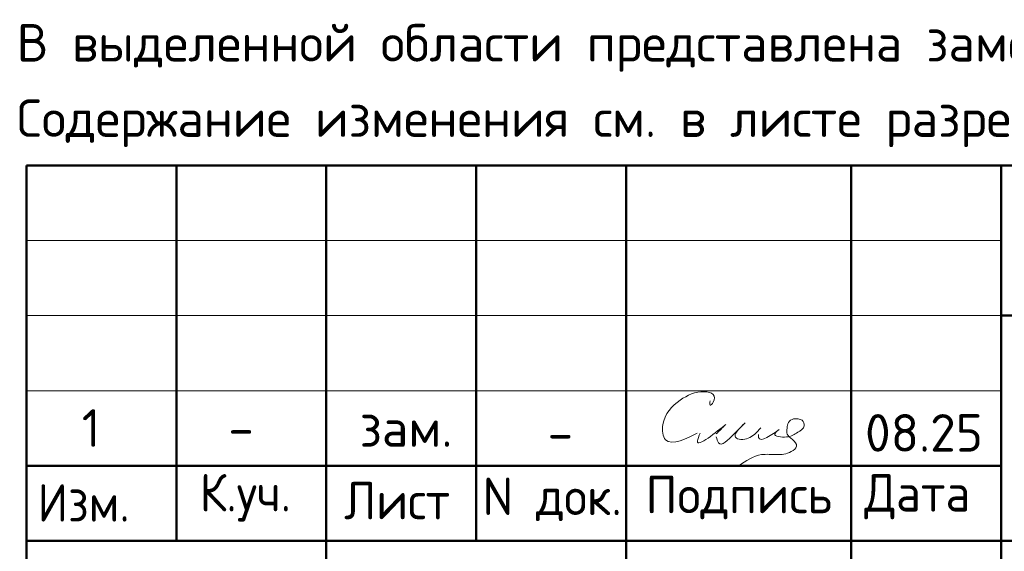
# Model space of a CAD drawing. Header units: millimetres. Extents: x 0 to 50400, y 0 to 35640.
# Tile 4 of 7: x 27546 to 35426, y 4115 to 8367. Entities that reach past the tile are written whole.
import ezdxf

# ---------------------------------------------------------------- set-up
doc = ezdxf.new("R2010")
doc.units = ezdxf.units.MM
doc.layers.add('Standard', color=7, linetype='Continuous', lineweight=25)
doc.styles.add('ISOCPEUR', font='isocpeur.ttf')

msp = doc.modelspace()

# ---------------------------------------------------------------- linework, layer by layer
at = {"layer": 'Standard', "color": 7, "linetype": 'Continuous', "lineweight": 50, "transparency": 33554687}
for p, q in [((27600, 600), (27600, 7200)), ((27600, 7200), (49800, 7200)), ((28800, 4200), (28800, 7200)), ((30000, 600), (30000, 7200)), ((31200, 4200), (31200, 7200)), ((32400, 600), (32400, 7200)), ((34200, 600), (34200, 7200)), ((35400, 600), (35400, 7200)), ((35400, 6000), (49800, 6000)), ((27600, 4800), (35400, 4800)), ((27600, 4800), (35400, 4800)), ((27600, 4200), (35400, 4200)), ((27600, 4200), (35400, 4200)), ((35400, 4200), (49800, 4200))]:
    msp.add_line(p, q, dxfattribs=at)
at = {"layer": 'Standard', "color": 7, "linetype": 'Continuous', "lineweight": 13, "transparency": 33554687}
for p, q in [((27600, 6600), (35400, 6600)), ((27600, 6000), (35400, 6000)), ((27600, 5400), (35400, 5400))]:
    msp.add_line(p, q, dxfattribs=at)
at = {"layer": 'Standard', "color": 250, "linetype": 'Continuous', "lineweight": 18, "true_color": 0x2d2d2d, "transparency": 33554687}
for points, start_tangent, end_tangent in [([(33071, 5319.2), (33071, 5283.2), (33096.5, 5308.6), (33096.5, 5368.6), (33025.9, 5391.7), (32833.2, 5324.4), (32693.3, 5128.3), (32715.5, 5008.1), (32967.8, 5059.7)], (-0.002121, -0.014264), (0.012144, 0.006193)), ([(32991.8, 5059.7), (32969.7, 4997.6), (33197.2, 5130.3)], (-0.004545, -0.010871), (0.01343, 0.010823)), ([(33120.8, 5029.9), (33139, 4982.6), (33265.8, 5056.5), (33350.6, 5141.3), (33308.2, 5098.9), (33274.3, 5027.1), (33317.4, 5010.7), (33425.9, 5050.6), (33476.8, 5101.5)], (0.003, -0.011121), (0.006762, 0.007385)), ([(33476.8, 5101.5), (33474.3, 5098.8), (33437.2, 5060.6), (33412, 5039.7), (33389.6, 5025.8), (33368.5, 5016.7), (33347.9, 5011.7), (33327.2, 5010.2), (33306.3, 5012.2), (33289.6, 5016.8), (33279.6, 5022), (33274.4, 5026.9), (33271.7, 5032), (33270.8, 5038.1), (33272.1, 5046.6), (33277.5, 5059.1), (33290.3, 5078), (33317.9, 5109.2), (33350.7, 5141.4), (33351.8, 5142.2), (33351.8, 5142.2), (33351.8, 5142.2), (33351.8, 5142.2), (33351.8, 5142.2), (33351.2, 5141.5), (33297.3, 5087.6), (33221, 5013.5), (33192.9, 4990.3), (33175.2, 4979.5), (33163.3, 4975.1), (33154.8, 4974.3), (33148.3, 4975.7), (33142.6, 4979.1), (33137.1, 4985.1), (33130.8, 4997.5), (33120.8, 5029.9)], (-0.006753, -0.007375), (-0.00255, 0.009682)), ([(33197.2, 5130.3), (33120.8, 5053.9)], (-0.007071, -0.007071), (-0.007071, -0.007071)), ([(33623.2, 5089.1), (33589.3, 5055.2), (33682.7, 5029.7), (33774.2, 5066.9), (33825.1, 5117.8), (33807.5, 5163.6), (33775.5, 5173.7), (33739.5, 5173.7), (33698.9, 5145.4), (33688.2, 5100.4), (33688.2, 5052.4), (33730.7, 5010), (33763.6, 4954.9), (33721.2, 4912.5), (33603.5, 4888.2), (33483.5, 4888.2), (33301.6, 4800)], (-0.010143, -0.007596), (-0.008643, -0.005847)), ([(33459.8, 5050.6), (33459.8, 5026.6), (33623.2, 5089.1)], (-0.000563, -0.010819), (0.013445, 0.009544))]:
    msp.add_spline(points, degree=3, dxfattribs=dict(at, start_tangent=start_tangent, end_tangent=end_tangent))

# ---------------------------------------------------------------- texts
at = {"layer": 'Standard', "color": 7, "linetype": 'Continuous', "lineweight": 18, "transparency": 33554687, "insert": (27522.6, 8332.1), "char_height": 300, "width": 13865.25, "attachment_point": 1, "line_spacing_factor": 1.204819}
msp.add_mtext('\\A1;{\\fISOCPEUR|i0|b0;\\H300.000000;\\W1.000000;\\C7;В выделенной области представлена замененная ( актуальная) версия.}\\P{\\fISOCPEUR|i0|b0;\\H300.000000;\\W1.000000;\\C7;Содержание изменения см. в листе разрешения на внесение изменений}\\P', dxfattribs=at)
at = {"layer": 'Standard', "color": 7, "linetype": 'Continuous', "lineweight": 25, "transparency": 33554687, "char_height": 300, "style": 'ISOCPEUR'}
for s, insert, width, attachment_point in [('\\A1;{\\fISOCPEUR|i0|b0;\\H300.000000;\\W1.000000;\\C7;1}\\P', (28118.1, 5251.2), 233.333, 2), ('\\A1;{\\fISOCPEUR|i0|b0;\\H300.000000;\\W1.000000;\\C7;08.25}\\P', (34783.4, 5212.5), 1070.909, 2), ('\\A1;{\\fISOCPEUR|i0|b0;\\H300.000000;\\W1.000000;\\C7;зам.}\\P', (30638.1, 5251.2), 904.091, 2), ('\\A1;{\\fISOCPEUR|i0|b0;\\H300.000000;\\W1.000000;\\C7;-}\\P', (29318.1, 5251.2), 326.667, 2), ('\\A1;{\\fISOCPEUR|i0|b0;\\H300.000000;\\W1.000000;\\C7;-}\\P', (31873.4, 5212.5), 326.667, 2), ('\\W0.93;Изм.', (27688.8, 4353), 903.476, 7), ('\\W0.93;К.уч.', (28987.2, 4353), 979.214, 7), ('\\W0.94;Лист', (30143, 4371.4), 1040.312, 7), ('\\W0.95;N док.', (31251, 4356.8), 1281.75, 7), ('\\W0.96;Подпись', (32555.3, 4371.4), 1613.136, 7), ('\\W0.94;Дата', (34305.2, 4371.4), 1161.283, 7)]:
    msp.add_mtext(s, dxfattribs=dict(at, insert=insert, width=width, attachment_point=attachment_point))

doc.saveas('drawing.dxf')
